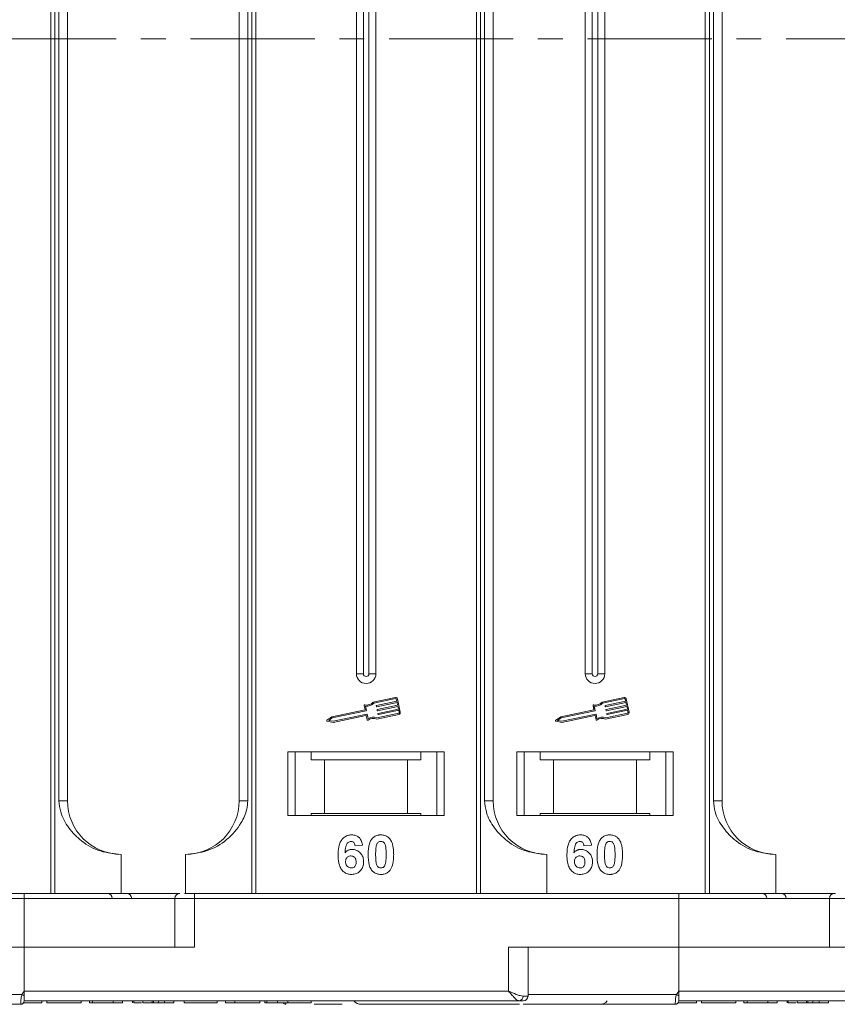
# Model space of a CAD drawing. Header units: millimetres. Extents: x -855 to 619, y 109 to 1142.
# Tile 9 of 74: x -216 to -132, y 344 to 445. Entities that reach past the tile are written whole.
import ezdxf

# ---------------------------------------------------------------- set-up
doc = ezdxf.new("R2010")
doc.units = ezdxf.units.MM
doc.linetypes.add('CENTERX2', pattern=[20.32, 12.7, -2.54, 2.54, -2.54])

msp = doc.modelspace()

# ---------------------------------------------------------------- linework, layer by layer
at = {"color": 7, "linetype": 'Continuous', "lineweight": 15}
for p, q in [((-212.926, 530.098), (-212.926, 442.598)), ((-212.507, 442.598), (-212.507, 530.098)), ((-192.351, 530.098), (-192.351, 442.598)), ((-191.932, 442.598), (-191.932, 530.098)), ((-169.356, 530.098), (-169.356, 442.598)), ((-168.936, 442.598), (-168.936, 530.098)), ((-145.926, 530.098), (-145.926, 442.598)), ((-145.507, 442.598), (-145.507, 530.098)), ((-212.1, 520.598), (-212.1, 442.598)), ((-211.214, 442.598), (-211.214, 520.598)), ((-193.644, 520.598), (-193.644, 442.598)), ((-192.758, 442.598), (-192.758, 520.598)), ((-168.529, 520.598), (-168.529, 442.598)), ((-167.644, 442.598), (-167.644, 520.598)), ((-145.1, 520.598), (-145.1, 442.598)), ((-144.214, 442.598), (-144.214, 520.598)), ((-181.644, 507.598), (-181.644, 442.598)), ((-180.929, 507.598), (-180.929, 442.598)), ((-180.359, 442.598), (-180.359, 507.598)), ((-179.644, 442.598), (-179.644, 507.598)), ((-158.214, 507.598), (-158.214, 442.598)), ((-157.499, 507.598), (-157.499, 442.598)), ((-156.929, 442.598), (-156.929, 507.598)), ((-156.214, 442.598), (-156.214, 507.598)), ((-212.926, 442.598), (-212.926, 355.098)), ((-212.507, 355.098), (-212.507, 442.598)), ((-212.1, 442.598), (-212.1, 364.598)), ((-211.214, 364.598), (-211.214, 442.598)), ((-193.644, 442.598), (-193.644, 364.598)), ((-192.758, 364.598), (-192.758, 442.598)), ((-192.351, 442.598), (-192.351, 355.098)), ((-191.932, 355.098), (-191.932, 442.598)), ((-181.644, 442.598), (-181.644, 377.598)), ((-180.929, 442.598), (-180.929, 377.598)), ((-180.359, 377.598), (-180.359, 442.598)), ((-179.644, 377.598), (-179.644, 442.598)), ((-169.356, 442.598), (-169.356, 355.098)), ((-168.936, 355.098), (-168.936, 442.598)), ((-168.529, 442.598), (-168.529, 364.598)), ((-167.644, 364.598), (-167.644, 442.598)), ((-158.214, 442.598), (-158.214, 377.598)), ((-157.499, 442.598), (-157.499, 377.598)), ((-156.929, 377.598), (-156.929, 442.598)), ((-156.214, 377.598), (-156.214, 442.598)), ((-145.926, 442.598), (-145.926, 355.098)), ((-145.507, 355.098), (-145.507, 442.598)), ((-145.1, 442.598), (-145.1, 364.598)), ((-144.214, 364.598), (-144.214, 442.598)), ((-180.929, 377.598), (-181.644, 377.598)), ((-179.644, 377.598), (-180.359, 377.598)), ((-157.499, 377.598), (-158.214, 377.598)), ((-156.214, 377.598), (-156.929, 377.598)), ((-177.647, 375.164), (-179.926, 374.683)), ((-154.218, 375.164), (-156.496, 374.683)), ((-180.848, 374.352), (-180.754, 373.908)), ((-180.715, 374.29), (-180.621, 373.846)), ((-177.623, 375.05), (-179.866, 374.576)), ((-179.598, 374.242), (-179.61, 374.3)), ((-179.587, 374.334), (-177.505, 374.774)), ((-177.481, 374.66), (-179.563, 374.22)), ((-179.502, 373.932), (-177.42, 374.372)), ((-177.396, 374.257), (-179.478, 373.817)), ((-177.505, 374.774), (-177.553, 375.004)), ((-177.42, 374.372), (-177.481, 374.66)), ((-177.147, 373.65), (-177.438, 375.029)), ((-177.335, 373.97), (-177.396, 374.257)), ((-157.419, 374.352), (-157.325, 373.908)), ((-157.285, 374.29), (-157.191, 373.846)), ((-154.193, 375.05), (-156.436, 374.576)), ((-156.168, 374.242), (-156.181, 374.3)), ((-156.158, 374.334), (-154.075, 374.774)), ((-154.051, 374.66), (-156.134, 374.22)), ((-156.073, 373.932), (-153.99, 374.372)), ((-153.966, 374.257), (-156.049, 373.817)), ((-154.075, 374.774), (-154.124, 375.004)), ((-153.99, 374.372), (-154.051, 374.66)), ((-153.718, 373.65), (-154.009, 375.029)), ((-153.905, 373.97), (-153.966, 374.257)), ((-184.153, 373.19), (-184.655, 372.839)), ((-184.105, 373.08), (-184.474, 372.822)), ((-180.754, 373.908), (-184.153, 373.19)), ((-180.644, 373.811), (-184.105, 373.08)), ((-184.032, 372.735), (-180.571, 373.466)), ((-184.031, 372.615), (-180.661, 373.327)), ((-180.627, 373.305), (-180.539, 372.889)), ((-180.536, 373.444), (-180.442, 373)), ((-179.562, 372.959), (-177.283, 373.441)), ((-179.55, 373.082), (-177.307, 373.556)), ((-179.513, 373.84), (-179.525, 373.897)), ((-179.428, 373.438), (-179.44, 373.495)), ((-179.417, 373.53), (-177.335, 373.97)), ((-177.311, 373.855), (-179.393, 373.415)), ((-177.262, 373.625), (-177.311, 373.855)), ((-160.723, 373.19), (-161.225, 372.839)), ((-160.676, 373.08), (-161.045, 372.822)), ((-157.325, 373.908), (-160.723, 373.19)), ((-157.214, 373.811), (-160.676, 373.08)), ((-160.603, 372.735), (-157.141, 373.466)), ((-160.602, 372.615), (-157.232, 373.327)), ((-157.197, 373.305), (-157.109, 372.889)), ((-157.107, 373.444), (-157.013, 373)), ((-156.132, 372.959), (-153.854, 373.441)), ((-156.121, 373.082), (-153.878, 373.556)), ((-156.083, 373.84), (-156.096, 373.897)), ((-155.998, 373.438), (-156.011, 373.495)), ((-155.988, 373.53), (-153.905, 373.97)), ((-153.881, 373.855), (-155.964, 373.415)), ((-153.833, 373.625), (-153.881, 373.855)), ((-184.632, 372.733), (-184.031, 372.615)), ((-184.474, 372.822), (-184.032, 372.735)), ((-161.203, 372.733), (-160.602, 372.615)), ((-161.045, 372.822), (-160.603, 372.735)), ((-172.644, 369.598), (-188.644, 369.598)), ((-188.644, 369.598), (-188.644, 363.098)), ((-187.894, 363.098), (-187.894, 369.598)), ((-186.257, 369.598), (-186.257, 368.798)), ((-175.03, 368.798), (-175.03, 369.598)), ((-173.394, 369.598), (-173.394, 363.098)), ((-172.644, 363.098), (-172.644, 369.598)), ((-149.214, 369.598), (-165.214, 369.598)), ((-165.214, 369.598), (-165.214, 363.098)), ((-164.464, 363.098), (-164.464, 369.598)), ((-162.828, 369.598), (-162.828, 368.798)), ((-151.601, 368.798), (-151.601, 369.598)), ((-149.964, 369.598), (-149.964, 363.098)), ((-149.214, 363.098), (-149.214, 369.598)), ((-186.257, 368.798), (-184.894, 368.798)), ((-184.894, 368.798), (-184.894, 363.298)), ((-184.894, 368.798), (-176.394, 368.798)), ((-176.394, 363.298), (-176.394, 368.798)), ((-176.394, 368.798), (-175.03, 368.798)), ((-162.828, 368.798), (-161.464, 368.798)), ((-161.464, 368.798), (-161.464, 363.298)), ((-161.464, 368.798), (-152.964, 368.798)), ((-152.964, 363.298), (-152.964, 368.798)), ((-152.964, 368.798), (-151.601, 368.798)), ((-212.1, 364.598), (-211.214, 364.598)), ((-193.644, 364.598), (-192.758, 364.598)), ((-168.529, 364.598), (-167.644, 364.598)), ((-145.1, 364.598), (-144.214, 364.598)), ((-188.644, 363.098), (-172.644, 363.098)), ((-184.894, 363.298), (-186.257, 363.298)), ((-186.257, 363.098), (-186.257, 363.298)), ((-184.894, 363.298), (-176.394, 363.298)), ((-175.03, 363.298), (-176.394, 363.298)), ((-175.03, 363.298), (-175.03, 363.098)), ((-165.214, 363.098), (-149.214, 363.098)), ((-161.464, 363.298), (-162.828, 363.298)), ((-162.828, 363.098), (-162.828, 363.298)), ((-161.464, 363.298), (-152.964, 363.298)), ((-151.601, 363.298), (-152.964, 363.298)), ((-151.601, 363.298), (-151.601, 363.098)), ((-181.003, 360.054), (-181.772, 359.97)), ((-157.573, 360.054), (-158.342, 359.97)), ((-205.714, 359.098), (-205.714, 355.098)), ((-199.144, 355.098), (-199.144, 359.098)), ((-162.144, 359.098), (-162.144, 355.098)), ((-138.714, 359.098), (-138.714, 355.098)), ((-215.644, 355.098), (-265.215, 355.098)), ((-215.644, 354.598), (-215.644, 355.098)), ((-198.215, 354.598), (-198.215, 355.098)), ((-148.644, 355.098), (-198.215, 355.098)), ((-148.644, 354.598), (-148.644, 355.098)), ((-265.215, 354.598), (-215.644, 354.598)), ((-215.644, 354.598), (-215.644, 349.598)), ((-215.644, 354.598), (-200.215, 354.598)), ((-200.215, 354.598), (-200.215, 349.598)), ((-200.215, 354.598), (-198.215, 354.598)), ((-198.215, 349.598), (-198.215, 354.598)), ((-198.215, 354.598), (-148.644, 354.598)), ((-148.644, 354.598), (-148.644, 349.598)), ((-148.644, 354.598), (-133.215, 354.598)), ((-133.215, 354.598), (-133.215, 349.598)), ((-133.215, 354.598), (-131.215, 354.598)), ((-215.644, 349.598), (-233.072, 349.598)), ((-215.644, 345.098), (-215.644, 349.598)), ((-215.644, 349.598), (-198.215, 349.598)), ((-148.644, 349.598), (-166.072, 349.598)), ((-166.072, 349.598), (-166.072, 345.098)), ((-164.072, 344.598), (-164.072, 349.598)), ((-148.644, 345.098), (-148.644, 349.598)), ((-148.644, 349.598), (-131.215, 349.598)), ((-215.878, 344.748), (-215.644, 345.098)), ((-166.072, 345.098), (-215.644, 345.098)), ((-148.878, 344.748), (-148.644, 345.098)), ((-99.072, 345.098), (-148.644, 345.098)), ((-231.072, 344.748), (-215.878, 344.748)), ((-215.644, 344.1), (-215.644, 344.098)), ((-215.644, 344.098), (-191.015, 344.098)), ((-215.644, 344.098), (-164.954, 344.098)), ((-213.842, 344.098), (-213.842, 343.898)), ((-213.33, 343.898), (-213.33, 344.098)), ((-213.33, 343.898), (-209.804, 343.898)), ((-209.804, 344.098), (-209.804, 343.898)), ((-208.971, 344.098), (-208.971, 343.898)), ((-208.971, 343.898), (-208.65, 343.898)), ((-208.65, 344.098), (-208.65, 343.898)), ((-208.65, 343.898), (-206.535, 343.898)), ((-206.535, 343.898), (-206.535, 344.098)), ((-206.535, 343.898), (-205.573, 343.898)), ((-205.573, 344.098), (-205.573, 343.898)), ((-204.547, 344.098), (-204.547, 343.898)), ((-204.438, 344.098), (-204.438, 343.898)), ((-203.515, 344.098), (-203.515, 343.898)), ((-202.554, 343.898), (-203.515, 343.898)), ((-202.554, 344.098), (-202.554, 343.898)), ((-202.424, 344.098), (-202.424, 343.898)), ((-202.009, 343.898), (-201.804, 343.898)), ((-201.909, 344.098), (-201.909, 343.898)), ((-201.272, 344.098), (-201.272, 343.898)), ((-201.272, 343.898), (-200.31, 343.898)), ((-200.31, 344.098), (-200.31, 343.898)), ((-199.285, 344.098), (-199.285, 343.898)), ((-199.285, 343.898), (-195.887, 343.898)), ((-195.887, 344.098), (-195.887, 343.898)), ((-195.054, 344.098), (-195.054, 343.898)), ((-195.054, 343.898), (-194.092, 343.898)), ((-194.092, 344.098), (-194.092, 343.898)), ((-194.092, 343.898), (-191.528, 343.898)), ((-191.528, 344.098), (-191.528, 343.898)), ((-191.015, 344.098), (-191.015, 343.898)), ((-190.792, 344.098), (-190.792, 343.898)), ((-189.704, 344.098), (-189.704, 343.898)), ((-188.651, 344.098), (-188.651, 343.898)), ((-186.272, 344.098), (-186.272, 343.898)), ((-164.581, 344.598), (-164.072, 344.598)), ((-164.072, 344.748), (-148.878, 344.748)), ((-148.644, 344.1), (-148.644, 344.098)), ((-148.644, 344.098), (-97.954, 344.098)), ((-148.644, 344.098), (-124.015, 344.098)), ((-146.842, 344.098), (-146.842, 343.898)), ((-146.33, 343.898), (-146.33, 344.098)), ((-146.33, 343.898), (-142.804, 343.898)), ((-142.804, 344.098), (-142.804, 343.898)), ((-141.971, 344.098), (-141.971, 343.898)), ((-141.971, 343.898), (-141.65, 343.898)), ((-141.65, 344.098), (-141.65, 343.898)), ((-141.65, 343.898), (-139.535, 343.898)), ((-139.535, 343.898), (-139.535, 344.098)), ((-139.535, 343.898), (-138.573, 343.898)), ((-138.573, 344.098), (-138.573, 343.898)), ((-137.547, 344.098), (-137.547, 343.898)), ((-137.438, 344.098), (-137.438, 343.898)), ((-136.515, 344.098), (-136.515, 343.898)), ((-135.554, 343.898), (-136.515, 343.898)), ((-135.554, 344.098), (-135.554, 343.898)), ((-135.424, 344.098), (-135.424, 343.898)), ((-134.909, 344.098), (-134.909, 343.898)), ((-134.272, 344.098), (-134.272, 343.898)), ((-134.272, 343.898), (-133.31, 343.898)), ((-133.31, 344.098), (-133.31, 343.898)), ((-215.994, 343.748), (-215.994, 343.748)), ((-188.864, 343.748), (-188.864, 343.748)), ((-148.994, 343.748), (-148.994, 343.748))]:
    msp.add_line(p, q, dxfattribs=at)
at = {"color": 1, "linetype": 'CENTERX2', "lineweight": 13}
msp.add_line((444.01, 442.598), (-394.073, 442.598), dxfattribs=at)
at = {"color": 7, "linetype": 'Continuous', "lineweight": 15}
for centre, radius, start, end in [((-180.644, 377.598), 1, 180, 0), ((-180.644, 377.598), 0.285, 180, 0), ((-157.214, 377.598), 1, 180, 0), ((-157.214, 377.598), 0.285, 180, 0), ((-177.611, 374.992), 0.176, 11.9297, 101.9297), ((-154.181, 374.992), 0.176, 11.9297, 101.9297), ((-180.791, 374.365), 0.0587, 76.41469, 191.9297), ((-180.572, 375.27), 0.873, 256.41469, 317.74736), ((-180.572, 375.27), 0.99, 261.69305, 315.48899), ((-179.581, 374.306), 0.0294, 101.9297, 191.9297), ((-179.569, 374.248), 0.0294, 191.9297, 281.9297), ((-177.611, 374.992), 0.0587, 11.9297, 101.9297), ((-157.361, 374.365), 0.0587, 76.41469, 191.9297), ((-157.142, 375.27), 0.873, 256.41469, 317.74736), ((-157.142, 375.27), 0.99, 261.69305, 315.48899), ((-156.152, 374.306), 0.0294, 101.9297, 191.9297), ((-156.14, 374.248), 0.0294, 191.9297, 281.9297), ((-154.181, 374.992), 0.0587, 11.9297, 101.9297), ((-180.655, 373.299), 0.0294, 11.9297, 101.9297), ((-180.65, 373.84), 0.0294, 281.9297, 11.9297), ((-180.565, 373.438), 0.0294, 11.9297, 101.9297), ((-179.915, 372.161), 0.99, 68.37041, 122.16635), ((-179.496, 373.904), 0.0294, 101.9297, 191.9297), ((-179.484, 373.846), 0.0294, 191.9297, 281.9297), ((-179.411, 373.501), 0.0294, 101.9297, 191.9297), ((-179.399, 373.444), 0.0294, 191.9297, 281.9297), ((-177.319, 373.613), 0.0587, 281.9297, 11.9297), ((-177.319, 373.613), 0.176, 281.9297, 11.9297), ((-157.226, 373.299), 0.0294, 11.9297, 101.9297), ((-157.22, 373.84), 0.0294, 281.9297, 11.9297), ((-157.135, 373.438), 0.0294, 11.9297, 101.9297), ((-156.486, 372.161), 0.99, 68.37041, 122.16635), ((-156.067, 373.904), 0.0294, 101.9297, 191.9297), ((-156.055, 373.846), 0.0294, 191.9297, 281.9297), ((-155.982, 373.501), 0.0294, 101.9297, 191.9297), ((-155.97, 373.444), 0.0294, 191.9297, 281.9297), ((-153.89, 373.613), 0.0587, 281.9297, 11.9297), ((-153.89, 373.613), 0.176, 281.9297, 11.9297), ((-184.621, 372.791), 0.0587, 124.95116, 258.90824), ((-180.481, 372.901), 0.0587, 191.9297, 307.44471), ((-179.915, 372.161), 0.873, 66.11204, 127.44471), ((-161.192, 372.791), 0.0587, 124.95116, 258.90824), ((-157.052, 372.901), 0.0587, 191.9297, 307.44471), ((-156.486, 372.161), 0.873, 66.11204, 127.44471), ((-205.714, 364.598), 5.5, 180, 270), ((-199.144, 364.598), 5.5, 270, 0), ((-162.144, 364.598), 5.5, 180, 270), ((-138.714, 364.598), 5.5, 180, 270), ((-207.126, 354.598), 0.5, 0, 90), ((-205.143, 354.598), 0.5, 0, 90), ((-199.715, 354.598), 0.5, 90, 180), ((-140.126, 354.598), 0.5, 0, 90), ((-138.143, 354.598), 0.5, 0, 90), ((-132.715, 354.598), 0.5, 90, 180), ((-215.994, 344.098), 0.35, 269.99809, 359.99965), ((-180.099, 411.675), 75.89, 241.87179, 242.07191), ((-188.864, 344.098), 0.35, 215.64347, 270.00182), ((-181.144, 344.748), 1, 221.2946, 270), ((-165.029, 344.542), 0.451, 279.5202, 7.08135), ((-164.572, 344.598), 0.5, 270, 0), ((-156.714, 344.748), 1, 270, 319.04573), ((-148.994, 344.098), 0.35, 269.99809, 359.99965), ((-113.099, 411.675), 75.89, 241.87179, 242.07191)]:
    msp.add_arc(centre, radius, start, end, dxfattribs=at)
for points, knots in [([(-212.1, 364.598), (-212.056, 364.207), (-211.945, 363.208), (-211.121, 361.754), (-209.751, 360.341), (-207.886, 359.305), (-206.436, 359.167), (-205.714, 359.098)], [0, 0, 0, 0, 0.1257134, 0.3212757, 0.5244662, 0.763484, 1, 1, 1, 1]), ([(-199.144, 359.098), (-198.384, 359.174), (-196.864, 359.327), (-194.842, 360.517), (-193.51, 362.067), (-192.849, 363.511), (-192.783, 364.304), (-192.758, 364.598)], [0, 0, 0, 0, 0.2490962, 0.4982428, 0.745205, 0.90541, 1, 1, 1, 1]), ([(-168.529, 364.598), (-168.485, 364.207), (-168.374, 363.208), (-167.551, 361.754), (-166.181, 360.341), (-164.315, 359.305), (-162.865, 359.167), (-162.144, 359.098)], [0, 0, 0, 0, 0.1257134, 0.3212757, 0.5244662, 0.763484, 1, 1, 1, 1]), ([(-145.1, 364.598), (-145.056, 364.207), (-144.945, 363.208), (-144.121, 361.754), (-142.751, 360.341), (-140.886, 359.305), (-139.436, 359.167), (-138.714, 359.098)], [0, 0, 0, 0, 0.1257134, 0.3212757, 0.5244662, 0.763484, 1, 1, 1, 1]), ([(-183.515, 359.044), (-183.513, 359.177), (-183.504, 359.579), (-183.413, 360.135), (-183.135, 360.643), (-182.788, 360.946), (-182.418, 361.083), (-182.185, 361.094), (-182.1, 361.098)], [0, 0, 0, 0, 0.1423372, 0.4291269, 0.5899433, 0.7512055, 0.9098946, 1, 1, 1, 1]), ([(-182.1, 361.098), (-181.964, 361.087), (-181.718, 361.068), (-181.406, 360.884), (-181.165, 360.607), (-181.049, 360.31), (-181.013, 360.111), (-181.003, 360.054)], [0, 0, 0, 0, 0.2426908, 0.4390024, 0.635006, 0.8950587, 1, 1, 1, 1]), ([(-180.043, 360.692), (-179.998, 360.742), (-179.908, 360.844), (-179.739, 360.959), (-179.551, 361.042), (-179.381, 361.08), (-179.24, 361.095), (-179.167, 361.097), (-179.131, 361.098)], [0, 0, 0, 0, 0.1937762, 0.3936, 0.5878635, 0.7889077, 0.894169, 1, 1, 1, 1]), ([(-179.131, 361.098), (-179.064, 361.096), (-178.929, 361.091), (-178.731, 361.047), (-178.541, 360.97), (-178.396, 360.871), (-178.289, 360.773), (-178.24, 360.715), (-178.216, 360.687)], [0, 0, 0, 0, 0.1926273, 0.3886837, 0.5820134, 0.7832006, 0.8910383, 1, 1, 1, 1]), ([(-160.086, 359.044), (-160.083, 359.177), (-160.074, 359.579), (-159.984, 360.135), (-159.705, 360.643), (-159.359, 360.946), (-158.989, 361.083), (-158.755, 361.094), (-158.671, 361.098)], [0, 0, 0, 0, 0.1423372, 0.4291269, 0.5899433, 0.7512055, 0.9098946, 1, 1, 1, 1]), ([(-158.671, 361.098), (-158.535, 361.087), (-158.289, 361.068), (-157.976, 360.884), (-157.735, 360.607), (-157.62, 360.31), (-157.584, 360.111), (-157.573, 360.054)], [0, 0, 0, 0, 0.2426908, 0.4390024, 0.635006, 0.8950587, 1, 1, 1, 1]), ([(-156.613, 360.692), (-156.569, 360.742), (-156.479, 360.844), (-156.31, 360.959), (-156.121, 361.042), (-155.952, 361.08), (-155.811, 361.095), (-155.738, 361.097), (-155.701, 361.098)], [0, 0, 0, 0, 0.1937762, 0.3936, 0.5878635, 0.7889077, 0.894169, 1, 1, 1, 1]), ([(-155.701, 361.098), (-155.635, 361.096), (-155.5, 361.091), (-155.302, 361.047), (-155.111, 360.97), (-154.967, 360.871), (-154.86, 360.773), (-154.811, 360.715), (-154.786, 360.687)], [0, 0, 0, 0, 0.1926273, 0.3886837, 0.5820134, 0.7832006, 0.8910383, 1, 1, 1, 1]), ([(-182.199, 360.431), (-182.253, 360.426), (-182.361, 360.415), (-182.514, 360.315), (-182.655, 360.143), (-182.764, 359.781), (-182.788, 359.481), (-182.805, 359.276)], [0, 0, 0, 0, 0.1120492, 0.2243802, 0.3701146, 0.5702758, 1, 1, 1, 1]), ([(-181.772, 359.97), (-181.784, 360.047), (-181.804, 360.169), (-181.894, 360.314), (-182, 360.394), (-182.108, 360.427), (-182.174, 360.43), (-182.199, 360.431)], [0, 0, 0, 0, 0.33383999, 0.52454673, 0.71637239, 0.89182439, 1, 1, 1, 1]), ([(-180.439, 359.079), (-180.436, 359.212), (-180.431, 359.515), (-180.359, 360.043), (-180.218, 360.463), (-180.06, 360.669), (-180.043, 360.692)], [0, 0, 0, 0, 0.2373811, 0.5389182, 0.9490817, 1, 1, 1, 1]), ([(-179.669, 359.071), (-179.669, 359.137), (-179.668, 359.271), (-179.662, 359.451), (-179.652, 359.613), (-179.638, 359.756), (-179.619, 359.898), (-179.595, 359.992), (-179.584, 360.039)], [0, 0, 0, 0, 0.20527, 0.4106157, 0.5571475, 0.7038444, 0.8514751, 1, 1, 1, 1]), ([(-179.584, 360.039), (-179.56, 360.108), (-179.522, 360.22), (-179.414, 360.346), (-179.29, 360.412), (-179.191, 360.429), (-179.137, 360.431), (-179.131, 360.431)], [0, 0, 0, 0, 0.3348035, 0.5425606, 0.750382, 0.9707212, 1, 1, 1, 1]), ([(-179.131, 360.431), (-179.073, 360.425), (-178.972, 360.415), (-178.844, 360.341), (-178.733, 360.2), (-178.634, 359.929), (-178.597, 359.532), (-178.594, 359.226), (-178.592, 359.071)], [0, 0, 0, 0, 0.1056461, 0.1862213, 0.267042, 0.4315406, 0.7127076, 1, 1, 1, 1]), ([(-178.216, 360.687), (-178.176, 360.633), (-178.097, 360.523), (-177.992, 360.291), (-177.902, 359.996), (-177.852, 359.665), (-177.827, 359.355), (-177.824, 359.165), (-177.823, 359.071)], [0, 0, 0, 0, 0.118432, 0.2393289, 0.4494336, 0.6641784, 0.8318201, 1, 1, 1, 1]), ([(-158.769, 360.431), (-158.823, 360.426), (-158.932, 360.415), (-159.084, 360.315), (-159.226, 360.143), (-159.334, 359.781), (-159.359, 359.481), (-159.375, 359.276)], [0, 0, 0, 0, 0.1120492, 0.2243802, 0.3701146, 0.5702758, 1, 1, 1, 1]), ([(-158.342, 359.97), (-158.355, 360.047), (-158.374, 360.169), (-158.465, 360.314), (-158.57, 360.394), (-158.678, 360.427), (-158.744, 360.43), (-158.769, 360.431)], [0, 0, 0, 0, 0.33383999, 0.52454673, 0.71637239, 0.89182439, 1, 1, 1, 1]), ([(-157.009, 359.079), (-157.007, 359.212), (-157.002, 359.515), (-156.929, 360.043), (-156.788, 360.463), (-156.631, 360.669), (-156.613, 360.692)], [0, 0, 0, 0, 0.2373811, 0.5389182, 0.9490817, 1, 1, 1, 1]), ([(-156.24, 359.071), (-156.239, 359.137), (-156.238, 359.271), (-156.233, 359.451), (-156.222, 359.613), (-156.208, 359.756), (-156.19, 359.898), (-156.166, 359.992), (-156.154, 360.039)], [0, 0, 0, 0, 0.20527, 0.4106157, 0.5571475, 0.7038444, 0.8514751, 1, 1, 1, 1]), ([(-156.154, 360.039), (-156.131, 360.108), (-156.092, 360.22), (-155.984, 360.346), (-155.861, 360.412), (-155.762, 360.429), (-155.708, 360.431), (-155.701, 360.431)], [0, 0, 0, 0, 0.3348035, 0.5425606, 0.750382, 0.9707212, 1, 1, 1, 1]), ([(-155.701, 360.431), (-155.644, 360.425), (-155.543, 360.415), (-155.414, 360.341), (-155.304, 360.2), (-155.204, 359.929), (-155.168, 359.532), (-155.165, 359.226), (-155.163, 359.071)], [0, 0, 0, 0, 0.1056461, 0.1862213, 0.267042, 0.4315406, 0.7127076, 1, 1, 1, 1]), ([(-154.786, 360.687), (-154.747, 360.633), (-154.668, 360.523), (-154.562, 360.291), (-154.472, 359.996), (-154.422, 359.665), (-154.397, 359.355), (-154.395, 359.165), (-154.394, 359.071)], [0, 0, 0, 0, 0.118432, 0.2393289, 0.4494336, 0.6641784, 0.8318201, 1, 1, 1, 1]), ([(-182.158, 357.047), (-182.293, 357.057), (-182.565, 357.078), (-182.925, 357.279), (-183.217, 357.584), (-183.457, 358.12), (-183.511, 358.631), (-183.515, 358.986), (-183.515, 359.044)], [0, 0, 0, 0, 0.1482689, 0.2976473, 0.4424214, 0.6078512, 0.9356585, 1, 1, 1, 1]), ([(-182.805, 359.276), (-182.758, 359.324), (-182.664, 359.422), (-182.518, 359.514), (-182.391, 359.563), (-182.292, 359.591), (-182.188, 359.607), (-182.118, 359.609), (-182.082, 359.611)], [0, 0, 0, 0, 0.2436536, 0.4957602, 0.6178923, 0.7415029, 0.8700251, 1, 1, 1, 1]), ([(-182.082, 359.611), (-181.946, 359.598), (-181.674, 359.574), (-181.326, 359.358), (-181.06, 359.056), (-180.919, 358.703), (-180.906, 358.459), (-180.9, 358.351)], [0, 0, 0, 0, 0.2102159, 0.4219747, 0.6200164, 0.8310369, 1, 1, 1, 1]), ([(-179.131, 357.047), (-179.266, 357.057), (-179.538, 357.077), (-179.892, 357.275), (-180.18, 357.589), (-180.413, 358.2), (-180.428, 358.72), (-180.439, 359.079)], [0, 0, 0, 0, 0.14752772, 0.29656947, 0.43214005, 0.60873738, 1, 1, 1, 1]), ([(-179.131, 357.713), (-179.199, 357.721), (-179.309, 357.734), (-179.438, 357.821), (-179.541, 357.971), (-179.634, 358.243), (-179.663, 358.633), (-179.667, 358.924), (-179.669, 359.071)], [0, 0, 0, 0, 0.125351, 0.2021974, 0.2791824, 0.4597421, 0.727968, 1, 1, 1, 1]), ([(-178.592, 359.071), (-178.593, 359.004), (-178.594, 358.871), (-178.6, 358.69), (-178.61, 358.529), (-178.624, 358.387), (-178.642, 358.245), (-178.666, 358.152), (-178.678, 358.106)], [0, 0, 0, 0, 0.2059417, 0.4119594, 0.558149, 0.7045024, 0.8518015, 1, 1, 1, 1]), ([(-177.823, 359.071), (-177.825, 358.937), (-177.83, 358.634), (-177.901, 358.114), (-178.039, 357.691), (-178.196, 357.483), (-178.219, 357.453)], [0, 0, 0, 0, 0.2366286, 0.5373614, 0.9329864, 1, 1, 1, 1]), ([(-158.729, 357.047), (-158.864, 357.057), (-159.135, 357.078), (-159.495, 357.279), (-159.787, 357.584), (-160.027, 358.12), (-160.082, 358.631), (-160.085, 358.986), (-160.086, 359.044)], [0, 0, 0, 0, 0.1482689, 0.2976473, 0.4424214, 0.6078512, 0.9356585, 1, 1, 1, 1]), ([(-159.375, 359.276), (-159.329, 359.324), (-159.234, 359.422), (-159.089, 359.514), (-158.962, 359.563), (-158.863, 359.591), (-158.759, 359.607), (-158.688, 359.609), (-158.652, 359.611)], [0, 0, 0, 0, 0.2436536, 0.4957602, 0.6178923, 0.7415029, 0.8700251, 1, 1, 1, 1]), ([(-158.652, 359.611), (-158.517, 359.598), (-158.244, 359.574), (-157.896, 359.358), (-157.63, 359.056), (-157.489, 358.703), (-157.476, 358.459), (-157.471, 358.351)], [0, 0, 0, 0, 0.2102159, 0.4219747, 0.6200164, 0.8310369, 1, 1, 1, 1]), ([(-155.701, 357.047), (-155.837, 357.057), (-156.108, 357.077), (-156.462, 357.275), (-156.75, 357.589), (-156.984, 358.2), (-156.999, 358.72), (-157.009, 359.079)], [0, 0, 0, 0, 0.14752772, 0.29656947, 0.43214005, 0.60873738, 1, 1, 1, 1]), ([(-155.701, 357.713), (-155.769, 357.721), (-155.879, 357.734), (-156.008, 357.821), (-156.111, 357.971), (-156.204, 358.243), (-156.234, 358.633), (-156.238, 358.924), (-156.24, 359.071)], [0, 0, 0, 0, 0.125351, 0.2021974, 0.2791824, 0.4597421, 0.727968, 1, 1, 1, 1]), ([(-155.163, 359.071), (-155.163, 359.004), (-155.164, 358.871), (-155.17, 358.69), (-155.18, 358.529), (-155.194, 358.387), (-155.213, 358.245), (-155.237, 358.152), (-155.249, 358.106)], [0, 0, 0, 0, 0.2059417, 0.4119594, 0.558149, 0.7045024, 0.8518015, 1, 1, 1, 1]), ([(-154.394, 359.071), (-154.396, 358.937), (-154.401, 358.634), (-154.472, 358.114), (-154.609, 357.691), (-154.767, 357.483), (-154.789, 357.453)], [0, 0, 0, 0, 0.2366286, 0.5373614, 0.9329864, 1, 1, 1, 1]), ([(-182.746, 358.369), (-182.741, 358.451), (-182.733, 358.587), (-182.642, 358.757), (-182.52, 358.865), (-182.371, 358.934), (-182.264, 358.941), (-182.212, 358.944)], [0, 0, 0, 0, 0.27672092, 0.45687046, 0.63700743, 0.8240683, 1, 1, 1, 1]), ([(-182.173, 357.713), (-182.241, 357.72), (-182.378, 357.735), (-182.553, 357.852), (-182.68, 358.009), (-182.738, 358.191), (-182.743, 358.311), (-182.746, 358.369)], [0, 0, 0, 0, 0.2079047, 0.4199807, 0.6306256, 0.821735, 1, 1, 1, 1]), ([(-182.212, 358.944), (-182.144, 358.939), (-182.019, 358.929), (-181.859, 358.834), (-181.74, 358.699), (-181.678, 358.515), (-181.672, 358.382), (-181.669, 358.312)], [0, 0, 0, 0, 0.2137567, 0.3949441, 0.5765849, 0.7773109, 1, 1, 1, 1]), ([(-181.669, 358.312), (-181.673, 358.226), (-181.68, 358.088), (-181.753, 357.909), (-181.863, 357.8), (-182.007, 357.726), (-182.114, 357.718), (-182.173, 357.713)], [0, 0, 0, 0, 0.28869741, 0.46355259, 0.63994173, 0.80180841, 1, 1, 1, 1]), ([(-180.9, 358.351), (-180.908, 358.217), (-180.924, 357.947), (-181.089, 357.565), (-181.375, 357.266), (-181.748, 357.075), (-182.021, 357.056), (-182.158, 357.047)], [0, 0, 0, 0, 0.19783085, 0.39729982, 0.59891019, 0.79874116, 1, 1, 1, 1]), ([(-178.678, 358.106), (-178.702, 358.037), (-178.739, 357.925), (-178.847, 357.8), (-178.969, 357.734), (-179.068, 357.716), (-179.122, 357.714), (-179.131, 357.713)], [0, 0, 0, 0, 0.3336776, 0.54041252, 0.7472639, 0.96120914, 1, 1, 1, 1]), ([(-159.317, 358.369), (-159.312, 358.451), (-159.304, 358.587), (-159.213, 358.757), (-159.09, 358.865), (-158.942, 358.934), (-158.834, 358.941), (-158.782, 358.944)], [0, 0, 0, 0, 0.27672092, 0.45687046, 0.63700743, 0.8240683, 1, 1, 1, 1]), ([(-158.744, 357.713), (-158.812, 357.72), (-158.948, 357.735), (-159.124, 357.852), (-159.25, 358.009), (-159.308, 358.191), (-159.314, 358.311), (-159.317, 358.369)], [0, 0, 0, 0, 0.2079047, 0.4199807, 0.6306256, 0.821735, 1, 1, 1, 1]), ([(-158.782, 358.944), (-158.715, 358.939), (-158.589, 358.929), (-158.429, 358.834), (-158.31, 358.699), (-158.248, 358.515), (-158.243, 358.382), (-158.24, 358.312)], [0, 0, 0, 0, 0.2137567, 0.3949441, 0.5765849, 0.7773109, 1, 1, 1, 1]), ([(-158.24, 358.312), (-158.244, 358.226), (-158.25, 358.088), (-158.323, 357.909), (-158.434, 357.8), (-158.578, 357.726), (-158.685, 357.718), (-158.744, 357.713)], [0, 0, 0, 0, 0.28869741, 0.46355259, 0.63994173, 0.80180841, 1, 1, 1, 1]), ([(-157.471, 358.351), (-157.478, 358.217), (-157.494, 357.947), (-157.66, 357.565), (-157.945, 357.266), (-158.318, 357.075), (-158.592, 357.056), (-158.729, 357.047)], [0, 0, 0, 0, 0.19783085, 0.39729982, 0.59891019, 0.79874116, 1, 1, 1, 1]), ([(-155.249, 358.106), (-155.272, 358.037), (-155.31, 357.925), (-155.418, 357.8), (-155.539, 357.734), (-155.638, 357.716), (-155.693, 357.714), (-155.701, 357.713)], [0, 0, 0, 0, 0.3336776, 0.54041252, 0.7472639, 0.96120914, 1, 1, 1, 1]), ([(-178.219, 357.453), (-178.263, 357.403), (-178.353, 357.301), (-178.522, 357.185), (-178.711, 357.102), (-178.88, 357.064), (-179.022, 357.049), (-179.094, 357.047), (-179.131, 357.047)], [0, 0, 0, 0, 0.1937693, 0.3935642, 0.587886, 0.7891312, 0.8942826, 1, 1, 1, 1]), ([(-154.789, 357.453), (-154.834, 357.403), (-154.924, 357.301), (-155.093, 357.185), (-155.282, 357.102), (-155.451, 357.064), (-155.592, 357.049), (-155.665, 357.047), (-155.701, 357.047)], [0, 0, 0, 0, 0.1937693, 0.3935642, 0.587886, 0.7891312, 0.8942826, 1, 1, 1, 1]), ([(-199.715, 355.098), (-199.963, 355.098), (-201.166, 355.098), (-203.769, 355.098), (-207.491, 355.098), (-211.578, 355.098), (-214.302, 355.098), (-215.644, 355.098)], [0, 0, 0, 0, 0.052091, 0.2525013, 0.5088208, 0.75816, 1, 1, 1, 1]), ([(-198.215, 355.098), (-198.374, 355.098), (-198.7, 355.098), (-199.06, 355.098), (-199.203, 355.098), (-199.236, 355.098)], [0, 0, 0, 0, 0.4212182, 0.866389, 1, 1, 1, 1]), ([(-132.586, 355.098), (-132.877, 355.098), (-134.121, 355.098), (-136.768, 355.098), (-140.491, 355.098), (-144.578, 355.098), (-147.302, 355.098), (-148.644, 355.098)], [0, 0, 0, 0, 0.0605193, 0.2591476, 0.5131881, 0.7603103, 1, 1, 1, 1]), ([(-164.954, 344.098), (-165.022, 344.115), (-165.166, 344.15), (-165.445, 344.401), (-165.754, 344.73), (-165.966, 344.975), (-166.072, 345.098)], [0, 0, 0, 0, 0.2343503, 0.4981953, 0.748869, 1, 1, 1, 1]), ([(-166.072, 345.098), (-165.802, 344.981), (-165.384, 344.801), (-164.886, 344.629), (-164.676, 344.608), (-164.581, 344.598)], [0, 0, 0, 0, 0.4984129, 0.772928, 1, 1, 1, 1]), ([(-215.994, 343.748), (-215.994, 343.755), (-215.994, 343.769), (-215.994, 343.871), (-215.991, 344.017), (-215.98, 344.201), (-215.961, 344.383), (-215.931, 344.57), (-215.894, 344.692), (-215.878, 344.748)], [0, 0, 0, 0, 0.17201603, 0.31275557, 0.49959852, 0.63039105, 0.75802557, 0.88922843, 1, 1, 1, 1]), ([(-215.714, 343.898), (-215.484, 343.898), (-214.991, 343.898), (-214.403, 343.898), (-213.977, 343.898), (-213.852, 343.898), (-213.844, 343.898), (-213.842, 343.898)], [0, 0, 0, 0, 0.20531599, 0.44049538, 0.64598822, 0.92224637, 1, 1, 1, 1]), ([(-215.644, 344.623), (-215.644, 344.531), (-215.644, 344.346), (-215.644, 344.184), (-215.644, 344.154), (-215.644, 344.145)], [0, 0, 0, 0, 0.412979, 0.8259867, 1, 1, 1, 1]), ([(-204.438, 343.898), (-204.384, 343.898), (-204.276, 343.898), (-203.994, 343.898), (-203.755, 343.898), (-203.641, 343.898)], [0, 0, 0, 0, 0.3407932, 0.6825662, 1, 1, 1, 1]), ([(-202.424, 343.898), (-202.442, 343.898), (-202.481, 343.898), (-202.509, 343.898), (-202.528, 343.898), (-202.54, 343.898), (-202.549, 343.898), (-202.552, 343.898), (-202.554, 343.898)], [0, 0, 0, 0, 0.1938055, 0.3931273, 0.5440688, 0.6954121, 0.8476129, 1, 1, 1, 1]), ([(-201.909, 343.898), (-201.95, 343.898), (-202.034, 343.898), (-202.145, 343.898), (-202.238, 343.898), (-202.311, 343.898), (-202.374, 343.898), (-202.407, 343.898), (-202.424, 343.898)], [0, 0, 0, 0, 0.202387, 0.4109073, 0.5578292, 0.7094718, 0.8532239, 1, 1, 1, 1]), ([(-201.272, 343.898), (-201.275, 343.898), (-201.28, 343.898), (-201.328, 343.898), (-201.419, 343.898), (-201.537, 343.898), (-201.704, 343.898), (-201.831, 343.898), (-201.909, 343.898)], [0, 0, 0, 0, 0.2920273, 0.5048541, 0.6139046, 0.723685, 0.8298165, 1, 1, 1, 1]), ([(-191.015, 343.898), (-191.015, 343.898), (-191.014, 343.898), (-190.999, 343.898), (-190.975, 343.898), (-190.933, 343.898), (-190.877, 343.898), (-190.82, 343.898), (-190.792, 343.898)], [0, 0, 0, 0, 0.15395018, 0.3081809, 0.47869905, 0.64996124, 0.82420256, 1, 1, 1, 1]), ([(-190.792, 343.898), (-190.732, 343.898), (-190.612, 343.898), (-190.295, 343.898), (-189.975, 343.898), (-189.733, 343.898), (-189.704, 343.898)], [0, 0, 0, 0, 0.2508959, 0.5021661, 0.9405117, 1, 1, 1, 1]), ([(-189.704, 343.898), (-189.642, 343.898), (-189.518, 343.898), (-189.334, 343.898), (-189.158, 343.898), (-188.991, 343.898), (-188.821, 343.898), (-188.708, 343.898), (-188.651, 343.898)], [0, 0, 0, 0, 0.1854289, 0.3721896, 0.5277082, 0.6838775, 0.8416784, 1, 1, 1, 1]), ([(-188.864, 343.868), (-188.864, 343.837), (-188.863, 343.766), (-188.864, 343.754), (-188.864, 343.748)], [0, 0, 0, 0, 0.4499835, 1, 1, 1, 1]), ([(-188.651, 343.898), (-188.517, 343.898), (-188.113, 343.898), (-187.459, 343.898), (-186.841, 343.898), (-186.413, 343.898), (-186.282, 343.898), (-186.274, 343.898), (-186.272, 343.898)], [0, 0, 0, 0, 0.1013981, 0.3069957, 0.5061443, 0.6852619, 0.9245571, 1, 1, 1, 1]), ([(-148.994, 343.748), (-148.994, 343.755), (-148.994, 343.769), (-148.994, 343.871), (-148.991, 344.017), (-148.98, 344.201), (-148.961, 344.383), (-148.931, 344.57), (-148.894, 344.692), (-148.878, 344.748)], [0, 0, 0, 0, 0.172016, 0.3127556, 0.4995985, 0.630391, 0.7580256, 0.8892284, 1, 1, 1, 1]), ([(-148.714, 343.898), (-148.484, 343.898), (-147.991, 343.898), (-147.403, 343.898), (-146.977, 343.898), (-146.852, 343.898), (-146.844, 343.898), (-146.842, 343.898)], [0, 0, 0, 0, 0.2053153, 0.4404949, 0.6459879, 0.9222463, 1, 1, 1, 1]), ([(-148.644, 344.623), (-148.644, 344.531), (-148.644, 344.346), (-148.644, 344.184), (-148.644, 344.154), (-148.644, 344.145)], [0, 0, 0, 0, 0.412979, 0.8259867, 1, 1, 1, 1]), ([(-137.438, 343.898), (-137.384, 343.898), (-137.276, 343.898), (-136.994, 343.898), (-136.756, 343.898), (-136.641, 343.898)], [0, 0, 0, 0, 0.3407965, 0.6825727, 1, 1, 1, 1]), ([(-135.424, 343.898), (-135.442, 343.898), (-135.481, 343.898), (-135.509, 343.898), (-135.528, 343.898), (-135.54, 343.898), (-135.549, 343.898), (-135.552, 343.898), (-135.554, 343.898)], [0, 0, 0, 0, 0.1938055, 0.3931273, 0.5440688, 0.6954121, 0.8476129, 1, 1, 1, 1]), ([(-134.909, 343.898), (-134.95, 343.898), (-135.034, 343.898), (-135.145, 343.898), (-135.238, 343.898), (-135.311, 343.898), (-135.374, 343.898), (-135.407, 343.898), (-135.424, 343.898)], [0, 0, 0, 0, 0.202387, 0.4109073, 0.5578292, 0.7094718, 0.8532239, 1, 1, 1, 1]), ([(-135.049, 343.898), (-135.035, 343.898), (-134.934, 343.898), (-134.864, 343.898), (-134.804, 343.898)], [0, 0, 0, 0, 0.1334596, 1, 1, 1, 1]), ([(-134.272, 343.898), (-134.275, 343.898), (-134.28, 343.898), (-134.328, 343.898), (-134.419, 343.898), (-134.537, 343.898), (-134.704, 343.898), (-134.831, 343.898), (-134.909, 343.898)], [0, 0, 0, 0, 0.2920273, 0.5048541, 0.6139046, 0.723685, 0.8298165, 1, 1, 1, 1]), ([(-231.569, 343.748), (-231.319, 343.748), (-230.14, 343.748), (-227.594, 343.748), (-223.964, 343.748), (-219.971, 343.748), (-217.306, 343.748), (-215.994, 343.748)], [0, 0, 0, 0, 0.0538524, 0.25371, 0.509545, 0.7584649, 1, 1, 1, 1]), ([(-185.969, 343.748), (-185.624, 343.748), (-184.656, 343.748), (-183.712, 343.748), (-183.105, 343.748)], [0, 0, 0, 0, 0.3567195, 1, 1, 1, 1]), ([(-181.144, 343.748), (-181.098, 343.748), (-181.004, 343.748), (-180.233, 343.748), (-179.067, 343.748), (-177.596, 343.748), (-175.948, 343.748), (-174.009, 343.748), (-171.046, 343.748), (-167.992, 343.748), (-165.513, 343.748), (-164.954, 343.748)], [0, 0, 0, 0, 0.1161136, 0.2357699, 0.358733, 0.4548178, 0.5508871, 0.6489856, 0.7470683, 0.9429911, 1, 1, 1, 1]), ([(-164.572, 343.748), (-164.321, 343.748), (-163.141, 343.748), (-160.594, 343.748), (-156.964, 343.748), (-152.971, 343.748), (-150.306, 343.748), (-148.994, 343.748)], [0, 0, 0, 0, 0.0540309, 0.2538509, 0.5096376, 0.7585105, 1, 1, 1, 1])]:
    msp.add_open_spline(points, degree=3, knots=knots, dxfattribs=at)
for points in [[(-215.644, 345.098), (-215.644, 345.015), (-215.644, 344.849), (-215.644, 344.699), (-215.644, 344.623)], [(-148.644, 345.098), (-148.644, 345.015), (-148.644, 344.849), (-148.644, 344.699), (-148.644, 344.623)], [(-164.572, 344.098), (-164.59, 344.098), (-164.625, 344.098), (-164.844, 344.098), (-164.954, 344.098)]]:
    msp.add_open_spline(points, degree=3, dxfattribs=at)

doc.saveas('drawing.dxf')
